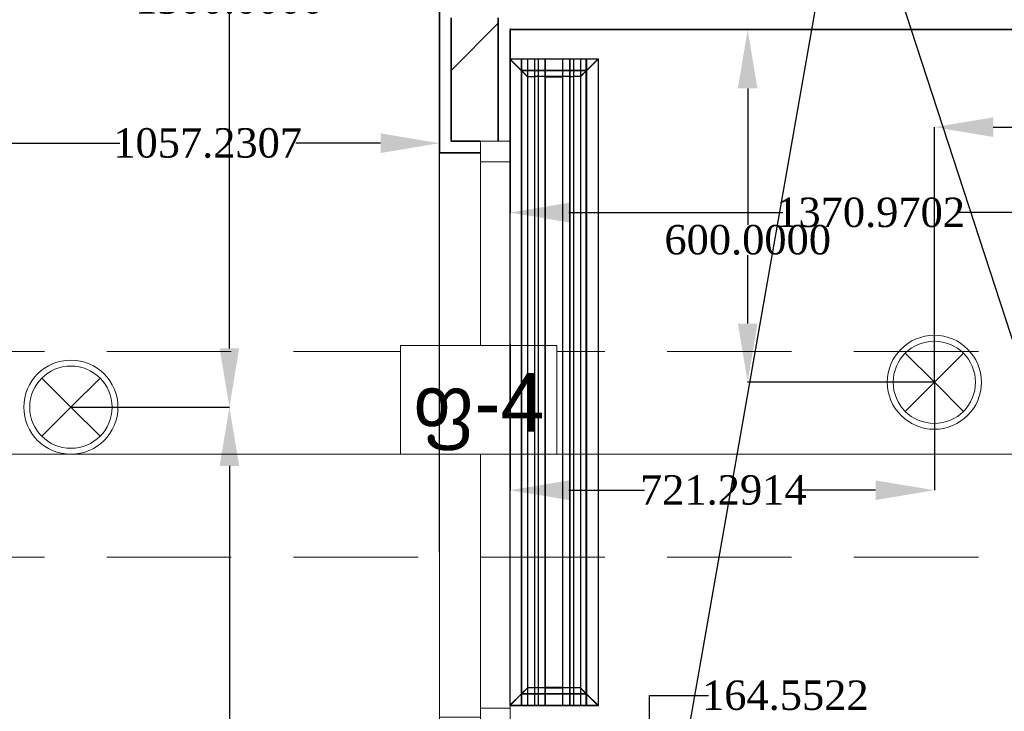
# Model space of a CAD drawing. Header units: inches. Extents: x -78787 to 29484, y -9517 to 23232.
# Tile 31 of 256: x -13420 to -11746, y -794 to 383. Entities that reach past the tile are written whole.
import ezdxf
from ezdxf import colors
from ezdxf.entities.mleader import LeaderData, LeaderLine
from ezdxf.enums import TextEntityAlignment as Align
from ezdxf.math import Vec2, Vec3

# ---------------------------------------------------------------- set-up
doc = ezdxf.new("R2010")
doc.units = ezdxf.units.IN
doc.header["$MEASUREMENT"] = 0
doc.set_wipeout_variables(frame=1)
doc.linetypes.add('Dot & Dashed', pattern=[670.277762, 317.5, -176.388889, 0, -176.388874])
doc.linetypes.add('Hidden', pattern=[317.5, 211.666667, -105.833333])
for name, color, linetype in [('- ავარიული განათება', 7, 'Continuous'), ('- განათება', 7, 'Continuous'), ('- მექანიკური ნაწილი', 7, 'Continuous'), ('- საშტეფცელო როზეტები', 7, 'Continuous'), ('Edges', 7, 'Continuous'), ('New_Structural - Bearing', 7, 'Continuous'), ('Structural - Bearing', 7, 'Continuous'), ('Structural - Grid', 7, 'Continuous')]:
    doc.layers.add(name, color=color, linetype=linetype)
for name, color, linetype, lineweight in [('New_Annotation - Text_Pen_No__20', 1, 'Continuous', 0), ('New_Archicad Windows_Pen_No__1', 7, 'Continuous', 13), ('New_Structural - Bearing_Pen_No__1', 7, 'Continuous', 13), ('New_Structural - Bearing_Pen_No__6', 5, 'Continuous', 35)]:
    doc.layers.add(name, color=color, linetype=linetype, lineweight=lineweight)
for name, color, linetype, lineweight, true_color in [('New_Interior - Lamp_Pen_No__77', 7, 'Continuous', 20, 0xffeb28), ('New_Structural - Bearing_Pen_No__57', 7, 'Continuous', 25, 0xdcd214), ('Structural - Bearing_Pen_No__102', 7, 'Continuous', 13, 0xcccccc), ('Structural - Grid_Pen_No__81', 7, 'Continuous', 20, 0x6a6a6a)]:
    doc.layers.add(name, color=color, linetype=linetype, lineweight=lineweight, true_color=true_color)
doc.styles.add('CT', font='ARIALN.TTF', dxfattribs={"height": 200})
doc.styles.add('GENERATED_STYLE_2', font='txt')
doc.styles.get("Standard").update_dxf_attribs({"font": 'arial.ttf'})
doc.dimstyles.get("Standard").update_dxf_attribs({"dimtxt": 0.18, "dimasz": 0.18, "dimexe": 0.18, "dimexo": 0.0625, "dimgap": 0.09, "dimtad": 0, "dimtih": 1, "dimtoh": 1, "dimdec": 4, "dimzin": 0, "dimdsep": 46, "dimtxsty": 'Standard', "dimcen": 0.09, "dimadec": 0, "dimazin": 0, "dimtfac": 1, "dimtdec": 4, "dimtofl": 0, "dimtmove": 0, "dimatfit": 3, "dimfxl": 1, "dimtolj": 1, "dimtzin": 0, "dimarcsym": 0})

# ---------------------------------------------------------------- blocks, each defined once
blk = doc.blocks.new('Wall_54', base_point=(-35183.8, 21505.3))
at = {"layer": 'New_Structural - Bearing_Pen_No__6', "color": 5, "linetype": 'Continuous', "lineweight": 35, "flags": 128}
blk.add_lwpolyline([(-37925.7, 21385.3), (-35183.8, 21385.3)], dxfattribs=at)
blk = doc.blocks.new('Horizontal Multi-Sash Window_8')
at = {"layer": 'New_Archicad Windows_Pen_No__1', "color": 7, "linetype": 'Continuous', "lineweight": 13}
for p, q in [((-500, 70), (-480, 70)), ((-480, 70), (480, 70)), ((-480, 0), (-480, 70)), ((500, 70), (480, 70)), ((480, 0), (480, 70)), ((-500, 0), (-465, 0)), ((-500, 0), (-500, -30)), ((-500, 0), (-500, -30)), ((-465, 0), (-465, -50)), ((-465, 0), (465, 0)), ((465, -50), (465, 0)), ((465, 0), (500, 0)), ((500, 0), (500, -30)), ((500, 0), (500, -30)), ((-500, -30), (-500, -50)), ((-500, -30), (-500, -50)), ((500, -30), (500, -50)), ((500, -30), (500, -50)), ((-500, -50), (500, -50)), ((-465, -50), (-500, -50)), ((465, -50), (-465, -50)), ((500, -50), (465, -50))]:
    blk.add_line(p, q, dxfattribs=at)
blk = doc.blocks.new('Wall_248', base_point=(-37925.7, 18905.3))
at = {"layer": 'New_Structural - Bearing_Pen_No__57', "linetype": 'Continuous', "lineweight": 25, "true_color": 0xdcd214}
h = blk.add_hatch(dxfattribs=at)
h.set_pattern_fill('MASONRY_BLOCK', color=52, style=0, pattern_type=2)
h.set_pattern_definition([(45, (0, 0), (-127.2792, 127.2792), [])])
h.paths.add_polyline_path([(-37945.7, 21405.3), (-38025.7, 21405.3), (-38025.7, 21195.7), (-37975.7, 21195.7), (-37945.7, 21195.7)])
at = {"layer": 'New_Structural - Bearing_Pen_No__1', "color": 7, "linetype": 'Continuous', "lineweight": 13}
for p, q in [((-37975.7, 21195.7), (-37975.7, 21175.7)), ((-37975.7, 21195.7), (-37945.7, 21195.7)), ((-37945.7, 21195.7), (-37925.7, 21195.7))]:
    blk.add_line(p, q, dxfattribs=at)
at = {"layer": 'New_Structural - Bearing_Pen_No__6', "color": 5, "linetype": 'Continuous', "lineweight": 35}
for p, q in [((-38025.7, 21405.3), (-38025.7, 21195.7)), ((-37945.7, 21195.7), (-37945.7, 21405.3)), ((-38045.7, 21195.7), (-38045.7, 21175.7)), ((-38025.7, 21195.7), (-37975.7, 21195.7)), ((-37975.7, 21175.7), (-38045.7, 21175.7))]:
    blk.add_line(p, q, dxfattribs=at)
at = {"layer": 'New_Structural - Bearing_Pen_No__6', "color": 5, "linetype": 'Continuous', "lineweight": 35, "flags": 128}
for points in [[(-38045.7, 21693.4), (-38045.7, 21195.7)], [(-37925.7, 21195.7), (-37925.7, 21385.3)]]:
    blk.add_lwpolyline(points, dxfattribs=at)
at = {"layer": 'New_Archicad Windows_Pen_No__1', "color": 7, "linetype": 'Continuous', "lineweight": 13, "zscale": 1000, "rotation": 90}
blk.add_blockref('Horizontal Multi-Sash Window_8', (-37975.7, 20695.7), dxfattribs=at)
blk = doc.blocks.new('Standard grid marker')
at = {"layer": 'Structural - Grid_Pen_No__81', "color": 251, "linetype": 'Continuous', "lineweight": 20, "true_color": 0x6a6a6a}
blk.add_line((1000, 0), (51328.1, 0), dxfattribs=at)
at = {"layer": 'Structural - Grid_Pen_No__81', "color": 251, "lineweight": 20, "true_color": 0x6a6a6a, "style": 'GENERATED_STYLE_2'}
for tag, p in [('AC_MarkerText_1_0', (-100, -144)), ('AC_MarkerText_1_1', (52428.1, -144))]:
    blk.add_attdef(tag, text='', height=100, rotation=180, dxfattribs=at).set_placement(p, align=Align.TOP_CENTER)
blk = doc.blocks.new('Beam_11', base_point=(-47008.8, 20663))
at = {"layer": 'Structural - Bearing_Pen_No__102', "color": 254, "linetype": 'Hidden', "lineweight": 13, "true_color": 0xcccccc}
for p, q in [((-40833.8, 20838), (-35183.8, 20838)), ((-40833.8, 20488), (-35183.8, 20488))]:
    blk.add_line(p, q, dxfattribs=at)
at = {"layer": 'Structural - Bearing_Pen_No__102', "color": 254, "linetype": 'Dot & Dashed', "lineweight": 13, "true_color": 0xcccccc}
blk.add_line((-47008.8, 20663), (991.2, 20663), dxfattribs=at)
blk = doc.blocks.new('lineardiffplan')
blk.add_lwpolyline([(393.1, 274.9), (1492.8, 274.9), (1492.8, 124.4), (393.1, 124.4)], close=True)
at = {"layer": 'Edges'}
for p, q in [((392.8, 274.9), (392.8, 274.6)), ((393.1, 274.9), (392.8, 274.9)), ((422.8, 244.9), (392.8, 274.9)), ((392.8, 274.6), (392.9, 274.5)), ((392.9, 125.2), (392.9, 274.5)), ((412.4, 255), (392.9, 274.5)), ((393.1, 274.9), (393.2, 274.8)), ((393.2, 274.8), (412.7, 255.3)), ((1462.8, 244.9), (1492.8, 274.9)), ((1472.9, 255.3), (1492.4, 274.8)), ((1473.2, 254.9), (1492.8, 274.5)), ((1492.4, 274.8), (1492.5, 274.9)), ((1492.8, 274.9), (1492.5, 274.9)), ((1492.8, 274.5), (1492.8, 274.9)), ((1492.8, 274.5), (1492.8, 274.5)), ((1492.8, 125.4), (1492.8, 274.5)), ((1492.8, 255.3), (392.9, 255.3)), ((392.9, 254.9), (1492.8, 254.9)), ((412.4, 144.7), (412.4, 255)), ((412.8, 254.6), (412.4, 255)), ((412.7, 255.3), (413.1, 254.9)), ((412.8, 145.1), (412.8, 254.6)), ((412.8, 254.6), (422.8, 244.6)), ((413.1, 254.9), (423.1, 244.9)), ((1472.5, 254.9), (1462.5, 244.9)), ((1462.9, 244.6), (1472.8, 254.5)), ((1472.9, 255.3), (1472.5, 254.9)), ((1472.8, 254.5), (1473.2, 254.9)), ((1472.8, 254.5), (1472.8, 145.3)), ((1473.2, 144.9), (1473.2, 254.9)), ((392.9, 244.9), (1492.8, 244.9)), ((422.8, 244.6), (422.8, 244.9)), ((422.8, 244.9), (423.1, 244.9)), ((422.8, 244.6), (422.8, 244.6)), ((422.8, 244.6), (422.8, 233.2)), ((423.1, 244.9), (423.1, 244.9)), ((1462.5, 244.9), (1462.5, 244.9)), ((1462.5, 244.9), (1462.8, 244.9)), ((1462.8, 244.9), (1462.9, 244.6)), ((1462.8, 244.5), (1462.9, 244.6)), ((1462.8, 233.2), (1462.8, 244.5)), ((392.9, 233.2), (1492.8, 233.2)), ((392.9, 233), (1492.8, 233)), ((392.9, 226.8), (1492.8, 226.8)), ((392.9, 226.5), (1492.8, 226.5)), ((422.8, 233), (422.8, 233.2)), ((422.8, 226.8), (422.8, 233)), ((422.8, 226.5), (422.8, 226.8)), ((422.8, 214.9), (422.8, 226.5)), ((1462.8, 233), (1462.8, 233.2)), ((1462.8, 226.8), (1462.8, 233)), ((1462.8, 226.5), (1462.8, 226.8)), ((1462.8, 214.9), (1462.8, 226.5)), ((392.9, 214.9), (1492.8, 214.9)), ((1492.8, 214.8), (392.9, 214.8)), ((422.4, 214.9), (422.3, 214.9)), ((422.8, 214.9), (422.4, 214.9)), ((422.8, 184.9), (422.8, 214.9)), ((423.2, 214.9), (422.8, 214.9)), ((423.2, 214.8), (422.8, 214.9)), ((423.2, 214.8), (423.2, 214.9)), ((423.2, 214.8), (423.2, 184.9)), ((1462.8, 214.9), (1462.4, 214.9)), ((1462.4, 214.9), (1462.4, 214.8)), ((1462.8, 214.9), (1462.4, 214.8)), ((1462.4, 184.9), (1462.4, 214.8)), ((1462.8, 214.9), (1462.8, 184.9)), ((1462.8, 214.9), (1463.2, 214.9)), ((1463.2, 214.9), (1463.3, 214.9)), ((1492.8, 184.9), (392.9, 184.9)), ((422.4, 184.9), (422.3, 184.9)), ((422.8, 184.9), (422.4, 184.9)), ((422.8, 184.9), (423.2, 184.9)), ((422.8, 173.2), (422.8, 184.9)), ((1462.4, 184.9), (1462.8, 184.9)), ((1462.8, 173.2), (1462.8, 184.9)), ((1463.2, 184.9), (1462.8, 184.9)), ((1463.2, 184.9), (1463.3, 184.9)), ((392.9, 173.2), (1492.8, 173.2)), ((392.9, 173), (1492.8, 173)), ((422.8, 173), (422.8, 173.2)), ((422.8, 173), (422.8, 166.8)), ((1462.8, 173), (1462.8, 173.2)), ((1462.8, 166.8), (1462.8, 173)), ((392.8, 124.9), (422.8, 154.9)), ((392.9, 166.8), (1492.8, 166.8)), ((392.9, 166.5), (1492.8, 166.5)), ((392.9, 154.9), (1492.8, 154.9)), ((412.8, 145.1), (422.8, 155.1)), ((423.1, 154.8), (413.1, 144.9)), ((422.8, 166.5), (422.8, 166.8)), ((422.8, 155.1), (422.8, 166.5)), ((422.8, 154.9), (422.8, 155.1)), ((422.8, 155.1), (422.8, 155.1)), ((423.1, 154.8), (422.8, 154.9)), ((423.1, 154.8), (423.1, 154.9)), ((1462.5, 154.8), (1462.4, 154.9)), ((1462.8, 154.9), (1462.5, 154.8)), ((1462.5, 154.8), (1472.4, 144.9)), ((1462.8, 166.5), (1462.8, 166.8)), ((1462.8, 155.3), (1462.8, 166.5)), ((1462.9, 155.2), (1462.8, 155.3)), ((1462.9, 155.2), (1462.8, 154.9)), ((1462.8, 154.9), (1492.8, 124.9)), ((1472.8, 145.3), (1462.9, 155.2)), ((1492.8, 144.9), (392.9, 144.9)), ((392.9, 125.2), (412.4, 144.7)), ((392.9, 144.5), (1492.8, 144.5)), ((412.7, 144.5), (393.2, 124.9)), ((412.8, 145.1), (412.4, 144.7)), ((412.7, 144.5), (413.1, 144.9)), ((1472.4, 144.9), (1472.8, 144.5)), ((1473.2, 144.9), (1472.8, 145.3)), ((1472.8, 144.5), (1492.4, 124.9)), ((1473.2, 144.9), (1492.8, 125.4)), ((392.9, 125.2), (392.8, 125.1)), ((392.8, 125.1), (392.8, 124.9)), ((392.8, 124.9), (393.1, 124.9)), ((393.2, 124.9), (393.1, 124.9)), ((1492.4, 124.9), (1492.8, 124.9)), ((1492.4, 124.9), (1492.4, 124.9)), ((1492.8, 125.3), (1492.8, 125.4)), ((1492.8, 124.9), (1492.8, 125.3))]:
    blk.add_line(p, q, dxfattribs=at)
blk = doc.blocks.new('Recessed Spot')
at = {"layer": 'New_Interior - Lamp_Pen_No__77', "color": 2, "linetype": 'Continuous', "lineweight": 20, "true_color": 0xffeb28}
for q in [(-49.5, 49.5), (49.5, 49.5), (-49.5, -49.5), (49.5, -49.5)]:
    blk.add_line((0, 0), q, dxfattribs=at)
at = {"layer": 'New_Interior - Lamp_Pen_No__77', "color": 2, "linetype": 'Continuous', "lineweight": 20, "true_color": 0xffeb28, "flags": 128}
blk.add_lwpolyline([(80, 0, 1), (-80, 0, 1)], format="xyb", close=True, dxfattribs=at)
at = {"layer": 'New_Interior - Lamp_Pen_No__77', "color": 2, "linetype": 'Continuous', "lineweight": 20, "true_color": 0xffeb28}
blk.add_circle((0, 0), 70, dxfattribs=at)
blk = doc.blocks.new('_DotSmall')
at = {"color": 0, "linetype": 'ByBlock', "const_width": 0.5}
blk.add_lwpolyline([(-0.0625, 0, 1), (0.0625, 0, 1)], format="xyb", close=True, dxfattribs=at)
blk = doc.blocks.new('*D632')
at = {"layer": '- განათება', "color": 0, "lineweight": -2, "transparency": 16777216}
for p, q in [((-11864.7, -234.3), (-11864.7, 200)), ((-11764.7, 199.8), (-11341.6, 199.8)), ((-10664.7, 199.8), (-11042.4, 199.8)), ((-10564.7, -234.3), (-10564.7, 200))]:
    blk.add_line(p, q, dxfattribs=at)
at = {"layer": '- განათება', "color": 0, "transparency": 16777216}
for points in [[(-11764.7, 216.4), (-11764.7, 183.1), (-11864.7, 199.8)], [(-10664.7, 216.4), (-10664.7, 183.1), (-10564.7, 199.8)]]:
    blk.add_solid(points, dxfattribs=at)
at = {"layer": 'Defpoints', "color": 0, "transparency": 16777216}
for p in [(-10564.7, 199.8), (-11864.7, -234.3), (-10564.7, -234.3)]:
    blk.add_point(p, dxfattribs=at)
at = {"layer": '- განათება', "color": 0, "transparency": 16777216, "insert": (-11192, 199.8), "char_height": 50, "attachment_point": 5}
blk.add_mtext('\\A1;{\\fSylfaen|b0|i0|c0|p18;1300.0000}', dxfattribs=at)
blk = doc.blocks.new('*D633')
at = {"layer": '- განათება', "color": 0, "lineweight": -2, "transparency": 16777216}
for p, q in [((-12586, -168.7), (-12586, -418.1)), ((-11864.7, -234.4), (-11864.7, -418.1)), ((-12486, -417.9), (-12357.6, -417.9)), ((-11964.7, -417.9), (-12089.4, -417.9))]:
    blk.add_line(p, q, dxfattribs=at)
at = {"layer": '- განათება', "color": 0, "transparency": 16777216}
for points in [[(-12486, -401.3), (-12486, -434.6), (-12586, -417.9)], [(-11964.7, -401.3), (-11964.7, -434.6), (-11864.7, -417.9)]]:
    blk.add_solid(points, dxfattribs=at)
at = {"layer": 'Defpoints', "color": 0, "transparency": 16777216}
for p in [(-12586, -168.6), (-11864.7, -234.3), (-11864.7, -417.9)]:
    blk.add_point(p, dxfattribs=at)
at = {"layer": '- განათება', "color": 0, "transparency": 16777216, "insert": (-12223.5, -417.9), "char_height": 50, "attachment_point": 5}
blk.add_mtext('\\A1;{\\fSylfaen|b0|i0|c0|p18;721.2914}', dxfattribs=at)
blk = doc.blocks.new('*D634')
at = {"layer": '- განათება', "color": 0, "lineweight": -2, "transparency": 16777216}
for p, q in [((-11799.1, 365.7), (-12182.2, 365.7)), ((-12182, 265.7), (-12182, 33.5)), ((-12182, -134.3), (-12182, -17.9)), ((-11864.8, -234.3), (-12182.2, -234.3))]:
    blk.add_line(p, q, dxfattribs=at)
at = {"layer": '- განათება', "color": 0, "transparency": 16777216}
for points in [[(-12198.7, 265.7), (-12165.4, 265.7), (-12182, 365.7)], [(-12198.7, -134.3), (-12165.4, -134.3), (-12182, -234.3)]]:
    blk.add_solid(points, dxfattribs=at)
at = {"layer": 'Defpoints', "color": 0, "transparency": 16777216}
for p in [(-11799, 365.7), (-12182, -234.3), (-11864.7, -234.3)]:
    blk.add_point(p, dxfattribs=at)
at = {"layer": '- განათება', "color": 0, "transparency": 16777216, "insert": (-12182, 7.8), "char_height": 50, "attachment_point": 5}
blk.add_mtext('\\A1;{\\fSylfaen|b0|i0|c0|p18;600.0000}', dxfattribs=at)
blk = doc.blocks.new('*D664')
at = {"layer": '- განათება', "color": 0, "lineweight": -2, "transparency": 16777216}
for p, q in [((-13332.5, 1023.4), (-13062.9, 1023.4)), ((-13063.1, 923.4), (-13063.1, 443.1)), ((-13063.1, -176.6), (-13063.1, 391.9)), ((-13332.5, -276.6), (-13062.9, -276.6))]:
    blk.add_line(p, q, dxfattribs=at)
at = {"layer": '- განათება', "color": 0, "transparency": 16777216}
for points in [[(-13079.7, 923.4), (-13046.4, 923.4), (-13063.1, 1023.4)], [(-13079.7, -176.6), (-13046.4, -176.6), (-13063.1, -276.6)]]:
    blk.add_solid(points, dxfattribs=at)
at = {"layer": 'Defpoints', "color": 0, "transparency": 16777216}
for p in [(-13332.5, 1023.4), (-13332.5, -276.6), (-13063.1, -276.6)]:
    blk.add_point(p, dxfattribs=at)
at = {"layer": '- განათება', "color": 0, "transparency": 16777216, "insert": (-13063.1, 417.5), "char_height": 50, "attachment_point": 5}
blk.add_mtext('\\A1;{\\fSylfaen|b0|i0|c0|p18;1300.0000}', dxfattribs=at)
blk = doc.blocks.new('*D665')
at = {"layer": '- განათება', "color": 0, "lineweight": -2, "transparency": 16777216}
for p, q in [((-13332.5, -276.6), (-13062.9, -276.6)), ((-13063.1, -376.6), (-13063.1, -856.9)), ((-13063.1, -1476.6), (-13063.1, -908.1)), ((-13332.5, -1576.6), (-13062.9, -1576.6))]:
    blk.add_line(p, q, dxfattribs=at)
at = {"layer": '- განათება', "color": 0, "transparency": 16777216}
for points in [[(-13079.7, -376.6), (-13046.4, -376.6), (-13063.1, -276.6)], [(-13079.7, -1476.6), (-13046.4, -1476.6), (-13063.1, -1576.6)]]:
    blk.add_solid(points, dxfattribs=at)
at = {"layer": 'Defpoints', "color": 0, "transparency": 16777216}
for p in [(-13332.5, -276.6), (-13332.5, -1576.6), (-13063.1, -1576.6)]:
    blk.add_point(p, dxfattribs=at)
at = {"layer": '- განათება', "color": 0, "transparency": 16777216, "insert": (-13063.1, -882.5), "char_height": 50, "attachment_point": 5}
blk.add_mtext('\\A1;{\\fSylfaen|b0|i0|c0|p18;1300.0000}', dxfattribs=at)
blk = doc.blocks.new('*D1197')
at = {"layer": '- საშტეფცელო როზეტები', "color": 0, "lineweight": -2, "transparency": 16777216}
for p, q in [((-12348.9, -868.5), (-12348.9, -767.2)), ((-12348.9, -767.2), (-12248.9, -767.2)), ((-12585.9, -968.5), (-12348.7, -968.5)), ((-12585.9, -1133.1), (-12348.7, -1133.1)), ((-12348.9, -1233.1), (-12348.9, -1333.1))]:
    blk.add_line(p, q, dxfattribs=at)
at = {"layer": '- საშტეფცელო როზეტები', "color": 0, "transparency": 16777216}
for points in [[(-12365.5, -868.5), (-12332.2, -868.5), (-12348.9, -968.5)], [(-12365.5, -1233.1), (-12332.2, -1233.1), (-12348.9, -1133.1)]]:
    blk.add_solid(points, dxfattribs=at)
at = {"layer": 'Defpoints', "color": 0, "transparency": 16777216}
for p in [(-12586, -968.5), (-12586, -1133.1), (-12348.9, -1133.1)]:
    blk.add_point(p, dxfattribs=at)
at = {"layer": '- საშტეფცელო როზეტები', "color": 0, "transparency": 16777216, "insert": (-12118, -767.2), "char_height": 50, "attachment_point": 5}
blk.add_mtext('\\A1;{\\fSylfaen|b0|i0|c0|p18;164.5522}', dxfattribs=at)
blk = doc.blocks.new('*D1199')
at = {"layer": '- საშტეფცელო როზეტები', "color": 0, "lineweight": -2, "transparency": 16777216}
for p, q in [((-12586, 367.5), (-12586, 54.2)), ((-11215, 352.6), (-11215, 54.2)), ((-12486, 54.4), (-12122, 54.4)), ((-11315, 54.4), (-11824, 54.4))]:
    blk.add_line(p, q, dxfattribs=at)
at = {"layer": '- საშტეფცელო როზეტები', "color": 0, "transparency": 16777216}
for points in [[(-12486, 71.1), (-12486, 37.8), (-12586, 54.4)], [(-11315, 71.1), (-11315, 37.8), (-11215, 54.4)]]:
    blk.add_solid(points, dxfattribs=at)
at = {"layer": 'Defpoints', "color": 0, "transparency": 16777216}
for p in [(-12586, 367.6), (-11215, 352.7), (-11215, 54.4)]:
    blk.add_point(p, dxfattribs=at)
at = {"layer": '- საშტეფცელო როზეტები', "color": 0, "transparency": 16777216, "insert": (-11973, 54.4), "char_height": 50, "attachment_point": 5}
blk.add_mtext('\\A1;{\\fSylfaen|b0|i0|c0|p18;1370.9702}', dxfattribs=at)
blk = doc.blocks.new('*D1362')
at = {"layer": '- ავარიული განათება', "color": 0, "lineweight": -2, "transparency": 16777216}
for p, q in [((-13763.2, -114.4), (-13763.2, 172.7)), ((-13663.2, 172.5), (-13249.6, 172.5)), ((-12806, 172.5), (-12950.4, 172.5)), ((-12706, -523.3), (-12706, 172.7))]:
    blk.add_line(p, q, dxfattribs=at)
at = {"layer": '- ავარიული განათება', "color": 0, "transparency": 16777216}
for points in [[(-13663.2, 189.2), (-13663.2, 155.8), (-13763.2, 172.5)], [(-12806, 189.2), (-12806, 155.8), (-12706, 172.5)]]:
    blk.add_solid(points, dxfattribs=at)
at = {"layer": 'Defpoints', "color": 0, "transparency": 16777216}
for p in [(-12706, 172.5), (-13763.2, -114.5), (-12706, -523.3)]:
    blk.add_point(p, dxfattribs=at)
at = {"layer": '- ავარიული განათება', "color": 0, "transparency": 16777216, "insert": (-13100, 172.5), "char_height": 50, "attachment_point": 5}
blk.add_mtext('\\A1;{\\fSylfaen|b0|i0|c0|p18;1057.2307}', dxfattribs=at)

msp = doc.modelspace()

# ---------------------------------------------------------------- block references
at = {"layer": '- განათება', "color": 2, "linetype": 'Continuous', "lineweight": 20, "true_color": 0xffeb28, "zscale": 1000}
for p in [(-11864.71743, -234.32096), (-13332.51489, -276.64486)]:
    msp.add_blockref('Recessed Spot', p, dxfattribs=at)
at = {"layer": 'New_Structural - Bearing', "color": 7, "lineweight": 35}
for name, p in [('Wall_248', (-12586.00885, -2114.37431)), ('Wall_54', (-9844.06848, 485.67904))]:
    msp.add_blockref(name, p, dxfattribs=at)
at = {"layer": 'Structural - Bearing', "color": 254, "lineweight": 13, "true_color": 0xcccccc}
msp.add_blockref('Beam_11', (-21669.06848, -356.64486), dxfattribs=at)
at = {"layer": 'Structural - Grid', "color": 8, "linetype": 'Continuous', "lineweight": 15, "zscale": 1000, "rotation": 180}
msp.add_blockref('Standard grid marker', (29284.00379, -356.64486), dxfattribs=at)

# ---------------------------------------------------------------- dimensions: what is measured, and where the dimension line sits
at = {"layer": '- განათება', "color": 1}
for base, p1, p2, picture, middle in [((-13063.05855, -276.64486), (-13332.51489, 1023.35514), (-13332.51489, -276.64486), '*D664', (-13063.05855, 417.5)), ((-12182.01854, -234.32096), (-11798.9952, 365.67904), (-11864.71743, -234.32096), '*D634', (-12182.01854, 7.81497)), ((-13063.05855, -1576.64486), (-13332.51489, -276.64486), (-13332.51489, -1576.64486), '*D665', (-13063.05855, -882.5))]:
    dim = msp.add_linear_dim(base=base, p1=p1, p2=p2, angle=270, text='{\\fSylfaen|b0|i0|c0|p18;<>}', dimstyle='Standard', override={"dimtxt": 50, "dimasz": 100}, dxfattribs=at)
    dim.commit()
    dim.dimension.update_dxf_attribs({"geometry": picture, "text_midpoint": middle, "dimtype": 160})
dim = msp.add_linear_dim(base=(-10564.71743, 199.77547), p1=(-11864.71743, -234.32096), p2=(-10564.71743, -234.32096), text='{\\fSylfaen|b0|i0|c0|p18;<>}', dimstyle='Standard', override={"dimtxt": 50, "dimasz": 100}, dxfattribs=at)
dim.commit()
dim.dimension.update_dxf_attribs({"geometry": '*D632', "text_midpoint": (-11192, 199.77547), "dimtype": 160})
at = {"layer": '- საშტეფცელო როზეტები', "color": 1}
dim = msp.add_linear_dim(base=(-11215.03867, 54.4178), p1=(-12586.00885, 367.58651), p2=(-11215.03867, 352.70789), text='{\\fSylfaen|b0|i0|c0|p18;<>}', dimstyle='Standard', override={"dimtxt": 50, "dimasz": 100}, dxfattribs=at)
dim.commit()
dim.dimension.update_dxf_attribs({"geometry": '*D1199', "text_midpoint": (-11973, 54.4178), "dimtype": 160})
dim = msp.add_linear_dim(base=(-12348.87274, -1133.07214), p1=(-12586.00885, -968.51993), p2=(-12586.00885, -1133.07214), angle=270, text='{\\fSylfaen|b0|i0|c0|p18;<>}', dimstyle='Standard', override={"dimtxt": 50, "dimasz": 100}, dxfattribs=at)
dim.commit()
dim.dimension.update_dxf_attribs({"geometry": '*D1197', "text_midpoint": (-12117.97948, -767.19452), "dimtype": 160})

# ---------------------------------------------------------------- next in the draw order: wipeouts: each hides what was drawn before it
at = {"color": 1, "linetype": 'Continuous', "lineweight": 0, "ltscale": 216474.246244}
msp.add_wipeout([(-12772.15571, -356.64486), (-12506.4102, -356.64486), (-12506.4102, -171.79523), (-12772.15571, -171.79523)], dxfattribs=at).dxf.layer = 'New_Annotation - Text_Pen_No__20'

# ---------------------------------------------------------------- next in the draw order: linework, layer by layer
at = {"layer": 'New_Annotation - Text_Pen_No__20', "color": 1, "linetype": 'Continuous', "lineweight": 0, "flags": 128}
msp.add_lwpolyline([(-12772.15571, -356.64486), (-12506.4102, -356.64486), (-12506.4102, -171.79523), (-12772.15571, -171.79523), (-12772.15571, -356.64486)], close=True, dxfattribs=at)

# ---------------------------------------------------------------- next in the draw order: block references
at = {"layer": '- მექანიკური ნაწილი', "xscale": -1, "rotation": 90}
msp.add_blockref('lineardiffplan', (-12311.47265, 708.56329), dxfattribs=at)

# ---------------------------------------------------------------- next in the draw order: texts
at = {"layer": 'New_Annotation - Text_Pen_No__20', "color": 1, "linetype": 'Continuous', "lineweight": 0, "insert": (-12639.28296, -218.46189), "char_height": 100, "attachment_point": 2, "style": 'GENERATED_STYLE_2'}
msp.add_mtext('\\A1;{\\pqc;\\fBOG 2018|b0|i0|c0|p0;\\W1.000000;ფ-\\fBOG 2018|b0|i0|c0|p0;\\W1.000000;4}', dxfattribs=at)

# ---------------------------------------------------------------- next in the draw order: dimensions: what is measured, and where the dimension line sits
at = {"layer": '- ავარიული განათება', "color": 1}
dim = msp.add_linear_dim(base=(-12706.00885, 172.5), p1=(-13763.23958, -114.50616), p2=(-12706.00885, -523.31666), text='{\\fSylfaen|b0|i0|c0|p18;<>}', dimstyle='Standard', override={"dimtxt": 50, "dimasz": 100}, dxfattribs=at)
dim.commit()
dim.dimension.update_dxf_attribs({"geometry": '*D1362', "text_midpoint": (-13100, 172.5), "dimtype": 160})
at = {"layer": '- განათება', "color": 1}
dim = msp.add_linear_dim(base=(-11864.71743, -417.93488), p1=(-12586.00885, -168.59873), p2=(-11864.71743, -234.32096), text='{\\fSylfaen|b0|i0|c0|p18;<>}', dimstyle='Standard', override={"dimtxt": 50, "dimasz": 100}, dxfattribs=at)
dim.commit()
dim.dimension.update_dxf_attribs({"geometry": '*D633', "text_midpoint": (-12223.5, -417.93488), "dimtype": 160})

# ---------------------------------------------------------------- next in the draw order: leaders
at = {"layer": '- მექანიკური ნაწილი', "color": 7}
ml = msp.add_multileader_mtext('Standard', dxfattribs=at)
ml.set_content('{\\fSylfaen|b1|i0|c0|p18;\\C1;DB-HVAC\\C7;  \\fSylfaen|b0|i0|c0|p18;\\C1;QF-14          \\C7;N2XH-3X2.5}', color=7, style='CT')
ml.set_leader_properties()
ml.set_arrow_properties(name='DOTSMALL')
ml.build(insert=Vec2(0, 0))
ml.multileader.update_dxf_attribs({"has_dogleg": 0, "text_left_attachment_type": 6, "text_right_attachment_type": 6, "dogleg_length": 9, "arrow_head_size": 172.53719})
ctx = ml.context
ctx.base_point, ctx.char_height, ctx.arrow_head_size, ctx.landing_gap_size, ctx.plane_origin = Vec3(-14019.30061, 703.09797), 171.3007828, 172.53719, 57.5124, Vec3(-30378.15521, -10325.17571)
ctx.left_attachment, ctx.right_attachment, ctx.text_align_type = 6, 6, 1
notes = []
notes.append((ctx, [(0, (1, 1, 0), (-12007.20619, 703.09797), (-1, 0), 6.4932, [(2, [(-11316.45431, -1438.5)], 0, [])])]))
ctx.mtext.insert, ctx.mtext.width, ctx.mtext.defined_height, ctx.mtext.alignment, ctx.mtext.flow_direction = Vec3(-13016.5, 908.65891), 2531.4263669, 243.98464, 2, 5
ml = msp.add_multileader_mtext('Standard', dxfattribs=at)
ml.set_content('{\\fSylfaen|b1|i0|c0|p18;\\C1;DB-HVAC\\C7;  \\fSylfaen|b0|i0|c0|p18;\\C1;QF-14          \\C7;N2XH-3X2.5}', color=7, style='CT')
ml.set_leader_properties()
ml.set_arrow_properties(name='DOTSMALL')
ml.build(insert=Vec2(0, 0))
ml.multileader.update_dxf_attribs({"has_dogleg": 0, "text_left_attachment_type": 6, "text_right_attachment_type": 6, "dogleg_length": 9, "arrow_head_size": 172.53719})
ctx = ml.context
ctx.base_point, ctx.char_height, ctx.arrow_head_size, ctx.landing_gap_size, ctx.plane_origin = Vec3(-14019.30061, 703.09797), 171.3007828, 172.53719, 57.5124, Vec3(-30378.15521, -10325.17571)
ctx.left_attachment, ctx.right_attachment, ctx.text_align_type = 6, 6, 1
notes.append((ctx, [(0, (1, 1, 0), (-12007.20619, 703.09797), (-1, 0), 6.4932, [(2, [(-12657, -2961)], 0, [])])]))
ctx.mtext.insert, ctx.mtext.width, ctx.mtext.defined_height, ctx.mtext.alignment, ctx.mtext.flow_direction = Vec3(-13016.5, 908.65891), 2531.4263669, 243.98464, 2, 5
for ctx, leaders in notes:
    for number, flags, end, landing, length, lines in leaders:
        leader = LeaderData()
        leader.index, (leader.has_last_leader_line, leader.has_dogleg_vector, leader.attachment_direction) = number, flags
        leader.last_leader_point, leader.dogleg_vector, leader.dogleg_length = Vec3(end), Vec3(landing), length
        for number, points, colour, breaks in lines:
            line = LeaderLine()
            line.index, line.vertices, line.color, line.breaks = number, Vec3.list(points), colors.encode_raw_color(colour), breaks
            leader.lines.append(line)
        ctx.leaders.append(leader)

doc.saveas('drawing.dxf')
